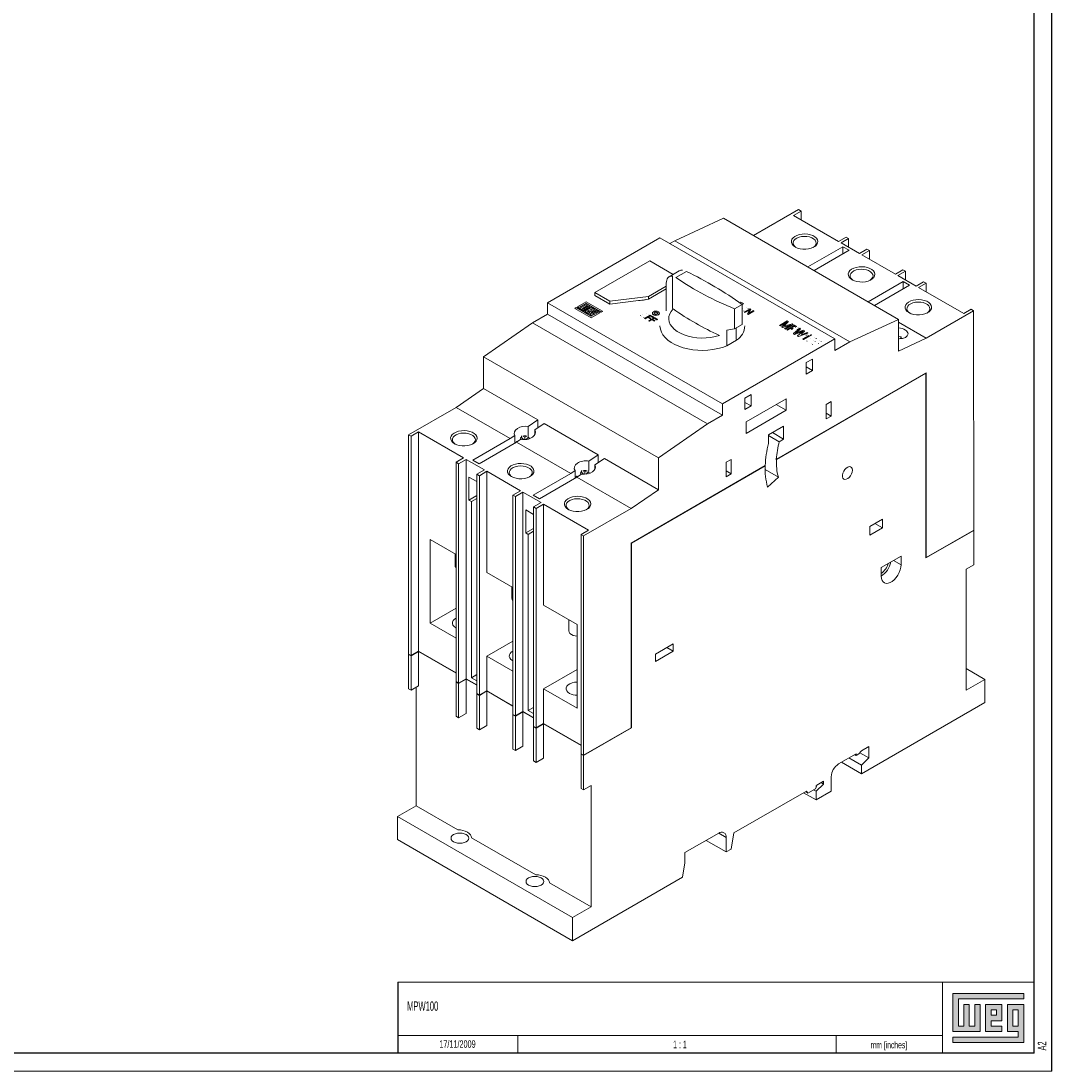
# Model space of a CAD drawing. Header units: millimetres. Extents: x -542 to 841, y 0 to 2437.
# Tile 3 of 4: x 549 to 841, y 0 to 297. Entities that reach past the tile are written whole.
import ezdxf

# ---------------------------------------------------------------- set-up
doc = ezdxf.new("R2010")
doc.units = ezdxf.units.MM
doc.layers.add('FORMATO', color=7, linetype='Continuous')
doc.layers.add('LEGENDA', color=7, linetype='Continuous')
doc.styles.add('SLDTEXTSTYLE1', font='TXT', dxfattribs={"width": 0.605})
doc.styles.add('SLDTEXTSTYLE2', font='TXT', dxfattribs={"width": 0.563})
doc.styles.add('SLDTEXTSTYLE3', font='TXT', dxfattribs={"width": 0.75})
doc.dimstyles.new('SLDDIMSTYLE3', dxfattribs={"dimtxt": 3.5, "dimasz": 6, "dimexe": 0, "dimexo": 0.0625, "dimgap": 0.875, "dimtad": 1, "dimtoh": 1, "dimdec": 1, "dimrnd": 1e-09, "dimzin": 12, "dimdsep": 46, "dimtxsty": 'SLDTEXTSTYLE3', "dimblk1": 'NONE', "dimblk2": 'NONE', "dimsah": 1, "dimcen": 0.09, "dimadec": 0, "dimazin": 0, "dimtfac": 1, "dimtdec": 1, "dimtmove": 0, "dimatfit": 3, "dimldrblk": 'NONE', "dimfxl": 1, "dimtolj": 1, "dimtzin": 12, "dimarcsym": 0})

# ---------------------------------------------------------------- blocks, each defined once
blk = doc.blocks.new('*D10')
at = {"color": 7, "linetype": 'Continuous', "lineweight": 0}
for p, q in [((638.5, 357.08), (637.84, 356.82)), ((638.5, 357.08), (640.21, 352.68)), ((625.01, 351.83), (625.67, 352.09)), ((625.01, 351.83), (626.72, 347.43)), ((640.21, 352.68), (639.55, 352.42)), ((626.72, 347.43), (627.38, 347.69))]:
    blk.add_line(p, q, dxfattribs=at)
at = {"color": 7, "linetype": 'Continuous', "lineweight": 0, "char_height": 3.5, "attachment_point": 1, "rotation": 21.2541, "style": 'SLDTEXTSTYLE3'}
for s, insert in [('0,197', (626.56, 351.76)), ('%%c', (630.46, 347.32)), ('5', (635.12, 349.14))]:
    blk.add_mtext(s, dxfattribs=dict(at, insert=insert))
blk = doc.blocks.new('_NONE')

msp = doc.modelspace()

# ---------------------------------------------------------------- hatches: boundary and pattern name
at = {"linetype": 'Continuous'}
msp.add_hatch(color=7, dxfattribs=at).paths.add_polyline_path([(812.99, 21.93), (812.99, 11.15), (820.69, 11.15), (820.69, 18.85), (819.15, 18.85), (819.15, 12.69), (817.61, 12.69), (817.61, 18.85), (816.07, 18.85), (816.07, 12.69), (814.53, 12.69), (814.53, 20.39), (833.01, 20.39), (833.01, 21.93)], flags=0)
h = msp.add_hatch(color=7, dxfattribs=at)
h.paths.add_polyline_path([(812.99, 8.07), (833.01, 8.07), (833.01, 18.85), (828.39, 18.85), (828.39, 11.15), (831.47, 11.15), (831.47, 9.61), (812.99, 9.61)], flags=0)
h.paths.add_polyline_path([(829.93, 17.31), (831.47, 17.31), (831.47, 12.69), (829.93, 12.69)], flags=0)
h = msp.add_hatch(color=7, dxfattribs=at)
h.paths.add_polyline_path([(826.85, 12.69), (823.77, 12.69), (823.77, 14.23), (826.85, 14.23), (826.85, 18.85), (822.23, 18.85), (822.23, 11.15), (826.85, 11.15)], flags=0)
h.paths.add_polyline_path([(825.31, 15.77), (823.77, 15.77), (823.77, 17.31), (825.31, 17.31)], flags=0)

# ---------------------------------------------------------------- linework, layer by layer
at = {"color": 7, "linetype": 'Continuous', "lineweight": 15}
for p, q in [((769.35, 243.64), (756.62, 236.29)), ((770.06, 243.23), (769.35, 243.64)), ((748.14, 241.19), (734.35, 234.86)), ((797.63, 212.61), (748.14, 241.19)), ((770.06, 243.23), (767.94, 242.01)), ((767.94, 242.01), (780.66, 234.66)), ((770.06, 240.78), (770.06, 243.23)), ((730.1, 235.68), (698.28, 217.3)), ((779.6, 207.1), (730.1, 235.68)), ((734.35, 234.86), (732.93, 234.04)), ((783.84, 206.28), (734.35, 234.86)), ((780.66, 234.66), (782.78, 235.88)), ((783.49, 235.47), (781.37, 234.25)), ((783.49, 235.47), (782.78, 235.88)), ((783.49, 233.02), (783.49, 235.47)), ((771.94, 227.44), (781.84, 233.16)), ((783.61, 232.14), (773.71, 226.42)), ((781.37, 234.25), (786.53, 231.27)), ((781.84, 233.16), (783.61, 232.14)), ((781.84, 231.12), (781.84, 233.16)), ((786.53, 231.27), (788.65, 232.49)), ((789.36, 232.08), (787.24, 230.86)), ((789.36, 232.08), (788.65, 232.49)), ((789.36, 229.63), (789.36, 232.08)), ((727.27, 229.14), (711.72, 220.16)), ((733.88, 225.33), (727.27, 229.14)), ((787.24, 230.86), (796.71, 225.39)), ((735.57, 226.31), (732.75, 224.67)), ((737.66, 226.16), (734.64, 224.42)), ((796.71, 225.39), (798.83, 226.61)), ((799.54, 226.21), (797.42, 224.98)), ((799.54, 226.21), (798.83, 226.61)), ((799.54, 223.76), (799.54, 226.21)), ((731.92, 222.84), (731.92, 215.04)), ((733.69, 224.85), (733.69, 215.68)), ((789.03, 217.58), (798.93, 223.29)), ((797.42, 224.98), (802.58, 222)), ((798.93, 223.29), (800.7, 222.27)), ((798.93, 221.25), (798.93, 223.29)), ((802.58, 222), (804.7, 223.23)), ((805.41, 222.82), (803.29, 221.59)), ((805.41, 222.82), (804.7, 223.23)), ((805.41, 220.37), (805.41, 222.82)), ((711.72, 220.16), (715.96, 217.71)), ((711.72, 220.16), (711.72, 219.35)), ((726.85, 219.1), (731.92, 222.03)), ((726.85, 218.28), (731.92, 221.21)), ((800.7, 222.27), (790.79, 216.56)), ((803.29, 221.59), (816.02, 214.24)), ((747.78, 188.73), (698.28, 217.3)), ((698.28, 217.3), (698.28, 214.04)), ((709.24, 217.55), (706.77, 216.12)), ((707.47, 216.12), (709.24, 217.14)), ((707.51, 216.1), (709.24, 217.1)), ((713.84, 214.9), (709.24, 217.55)), ((709.24, 217.14), (713.48, 214.69)), ((709.24, 217.14), (709.24, 217.1)), ((709.24, 217.1), (713.48, 214.65)), ((711.72, 219.35), (715.96, 216.9)), ((715.96, 217.71), (726.85, 219.1)), ((715.96, 216.9), (724.05, 217.93)), ((715.96, 217.71), (715.96, 216.9)), ((724.08, 217.93), (725.93, 218.17)), ((724.08, 217.93), (724.08, 217.93)), ((725.93, 218.16), (725.93, 218.17)), ((725.96, 218.17), (726.85, 218.28)), ((726.85, 219.1), (726.85, 218.28)), ((753.35, 216.84), (751.22, 215.62)), ((753, 217.5), (752.68, 217.32)), ((753.71, 217.09), (753, 217.5)), ((753.31, 216.87), (753.71, 217.09)), ((753.35, 216.84), (753.71, 217.05)), ((753.35, 216.84), (753.35, 211.13)), ((753.71, 217.09), (753.71, 217.05)), ((698.28, 214.04), (694.04, 211.59)), ((747.78, 185.46), (698.28, 214.04)), ((706.41, 215.92), (706.06, 215.71)), ((706.06, 215.71), (710.66, 213.06)), ((706.06, 215.71), (706.06, 215.67)), ((706.06, 215.67), (710.66, 213.02)), ((710.66, 213.47), (706.41, 215.92)), ((706.77, 216.12), (708.53, 215.1)), ((706.77, 216.12), (706.77, 216.08)), ((706.77, 216.08), (708.53, 215.06)), ((707.83, 215.92), (707.47, 216.12)), ((709.24, 216.73), (707.83, 215.92)), ((708.18, 215.71), (709.59, 216.53)), ((708.53, 215.51), (708.18, 215.71)), ((708.21, 215.69), (709.59, 216.49)), ((709.95, 216.33), (708.53, 215.51)), ((708.53, 215.1), (710.3, 216.12)), ((708.53, 215.06), (710.3, 216.08)), ((708.53, 215.1), (708.53, 215.06)), ((710.65, 215.92), (708.89, 214.9)), ((708.89, 214.9), (709.95, 214.28)), ((708.89, 214.9), (708.89, 214.86)), ((708.89, 214.86), (709.95, 214.24)), ((709.59, 216.53), (709.24, 216.73)), ((709.59, 216.53), (709.59, 216.49)), ((709.59, 214.9), (709.95, 215.1)), ((710.3, 214.49), (709.59, 214.9)), ((709.63, 214.88), (709.95, 215.06)), ((710.3, 216.12), (709.95, 216.33)), ((709.95, 215.1), (710.65, 214.69)), ((709.95, 215.1), (709.95, 215.06)), ((709.95, 215.06), (710.65, 214.65)), ((709.95, 214.28), (710.3, 214.49)), ((709.95, 214.24), (710.3, 214.45)), ((709.95, 214.28), (709.95, 214.24)), ((710.3, 216.12), (710.3, 216.08)), ((710.65, 215.51), (710.3, 215.3)), ((710.3, 215.3), (710.65, 215.1)), ((712.07, 215.1), (710.3, 214.08)), ((710.3, 214.49), (710.3, 214.45)), ((710.3, 214.08), (711.01, 213.67)), ((710.3, 214.08), (710.3, 214.04)), ((710.3, 214.04), (710.97, 213.65)), ((710.65, 215.47), (710.34, 215.28)), ((711.71, 215.3), (710.65, 215.92)), ((711.01, 215.3), (710.65, 215.51)), ((710.65, 215.51), (710.65, 215.47)), ((710.97, 215.28), (710.65, 215.47)), ((710.65, 215.1), (711.01, 215.3)), ((710.65, 214.69), (711.71, 215.3)), ((710.65, 214.65), (711.71, 215.26)), ((710.65, 214.69), (710.65, 214.65)), ((710.66, 213.06), (713.13, 214.49)), ((710.66, 213.02), (713.13, 214.45)), ((712.07, 214.69), (711.01, 214.08)), ((711.01, 214.08), (711.36, 213.87)), ((712.07, 214.65), (711.04, 214.06)), ((711.36, 213.87), (712.42, 214.49)), ((711.71, 215.3), (711.71, 215.26)), ((713.13, 214.49), (712.07, 215.1)), ((712.42, 214.49), (712.07, 214.69)), ((712.07, 214.69), (712.07, 214.65)), ((712.39, 214.47), (712.07, 214.65)), ((713.13, 214.49), (713.13, 214.45)), ((713.48, 214.69), (713.84, 214.9)), ((713.48, 214.65), (713.84, 214.85)), ((713.48, 214.69), (713.48, 214.65)), ((713.84, 214.9), (713.84, 214.85)), ((725.22, 214.09), (725.22, 214.05)), ((726.37, 214.2), (726.37, 214.16)), ((726.8, 213.94), (726.8, 213.98)), ((727.98, 214.35), (727.98, 214.31)), ((729.98, 214.31), (729.98, 214.35)), ((751.22, 215.62), (751.22, 209.9)), ((753.45, 215.88), (753.35, 215.8)), ((753.45, 215.84), (753.35, 215.76)), ((753.45, 215.88), (753.45, 215.84)), ((753.85, 215), (753.85, 214.96)), ((754, 214.65), (755.63, 215.59)), ((754.17, 214.55), (754, 214.65)), ((754, 214.65), (754, 214.61)), ((754.17, 214.51), (754, 214.61)), ((755.47, 215.3), (754.17, 214.55)), ((755.44, 215.24), (754.17, 214.51)), ((754.17, 214.55), (754.17, 214.51)), ((754.6, 215.99), (754.6, 215.95)), ((754.6, 215.24), (754.6, 215.2)), ((754.86, 214.15), (755.47, 215.3)), ((755.04, 214.05), (754.86, 214.15)), ((754.86, 214.15), (754.86, 214.11)), ((755.04, 214.01), (754.86, 214.11)), ((755.04, 215.72), (755.04, 215.76)), ((756.67, 214.99), (755.04, 214.05)), ((756.67, 214.95), (755.04, 214.01)), ((755.04, 214.05), (755.04, 214.01)), ((755.81, 215.49), (755.2, 214.34)), ((755.2, 214.34), (756.5, 215.09)), ((755.81, 215.45), (755.23, 214.36)), ((755.63, 215.59), (755.81, 215.49)), ((755.81, 215.49), (755.81, 215.45)), ((756.5, 215.09), (756.67, 214.99)), ((756.67, 214.99), (756.67, 214.95)), ((818.84, 215.06), (805.41, 207.3)), ((816.02, 214.24), (818.14, 215.47)), ((818.84, 215.06), (818.14, 215.47)), ((818.85, 153.01), (818.84, 215.06)), ((694.04, 211.59), (680.25, 201.99)), ((743.53, 183.01), (694.04, 211.59)), ((711.01, 213.67), (710.66, 213.47)), ((710.66, 213.06), (710.66, 213.02)), ((724.64, 213.68), (724.64, 213.64)), ((724.88, 213.35), (724.88, 213.31)), ((725.61, 213.21), (725.61, 213.17)), ((725.76, 212.86), (727.4, 213.81)), ((725.93, 212.77), (725.76, 212.86)), ((725.76, 212.86), (725.76, 212.82)), ((725.93, 212.72), (725.76, 212.82)), ((726.68, 213.19), (725.93, 212.77)), ((726.68, 213.15), (725.93, 212.72)), ((725.93, 212.77), (725.93, 212.72)), ((726.37, 213.46), (726.37, 213.42)), ((727.31, 212.83), (726.68, 213.19)), ((726.68, 213.19), (726.68, 213.15)), ((727.31, 212.79), (726.68, 213.15)), ((727.38, 213.6), (726.87, 213.3)), ((726.87, 213.3), (727.5, 212.94)), ((727.38, 213.56), (726.9, 213.28)), ((726.91, 212.2), (728.54, 213.15)), ((727.08, 212.1), (726.91, 212.2)), ((726.91, 212.2), (726.91, 212.16)), ((727.08, 212.06), (726.91, 212.16)), ((727.82, 212.53), (727.08, 212.1)), ((727.82, 212.49), (727.08, 212.06)), ((727.08, 212.1), (727.08, 212.06)), ((727.5, 212.94), (727.31, 212.83)), ((727.5, 212.9), (727.31, 212.79)), ((727.31, 212.83), (727.31, 212.79)), ((728.12, 213.17), (727.38, 213.6)), ((727.38, 213.6), (727.38, 213.56)), ((728.12, 213.13), (727.38, 213.56)), ((727.4, 213.81), (728.31, 213.28)), ((727.5, 212.94), (727.5, 212.9)), ((728.46, 212.17), (727.82, 212.53)), ((727.82, 212.53), (727.82, 212.49)), ((728.46, 212.12), (727.82, 212.49)), ((728.52, 212.94), (728.01, 212.64)), ((728.01, 212.64), (728.65, 212.28)), ((728.52, 212.9), (728.05, 212.62)), ((728.31, 213.28), (728.12, 213.17)), ((728.31, 213.24), (728.12, 213.13)), ((728.12, 213.17), (728.12, 213.13)), ((728.31, 213.28), (728.31, 213.24)), ((728.65, 212.28), (728.46, 212.17)), ((728.65, 212.23), (728.46, 212.12)), ((728.46, 212.17), (728.46, 212.12)), ((729.27, 212.51), (728.52, 212.94)), ((728.52, 212.94), (728.52, 212.9)), ((729.27, 212.47), (728.52, 212.9)), ((728.54, 213.15), (729.46, 212.62)), ((728.65, 212.28), (728.65, 212.23)), ((729.46, 212.62), (729.27, 212.51)), ((729.46, 212.58), (729.27, 212.47)), ((729.27, 212.51), (729.27, 212.47)), ((729.46, 212.62), (729.46, 212.58)), ((753.35, 211.13), (751.22, 209.9)), ((763.89, 210.9), (766.07, 212.16)), ((764.11, 210.77), (763.89, 210.9)), ((763.89, 210.9), (763.89, 210.86)), ((766.01, 211.87), (764.11, 210.77)), ((765.92, 211.77), (764.11, 210.73)), ((764.63, 210.47), (766.01, 211.87)), ((767.19, 211.08), (764.86, 210.34)), ((767.03, 210.98), (764.86, 210.3)), ((766.42, 211.96), (765.3, 210.82)), ((766.42, 211.92), (765.3, 210.78)), ((765.39, 210.04), (767.19, 211.08)), ((765.51, 210.73), (767.47, 211.35)), ((767.79, 211.16), (765.61, 209.91)), ((767.79, 211.12), (765.61, 209.86)), ((765.98, 209.69), (768.16, 210.95)), ((766.07, 212.16), (766.42, 211.96)), ((766.42, 211.96), (766.42, 211.92)), ((767.47, 211.35), (767.79, 211.16)), ((767.79, 211.16), (767.79, 211.12)), ((768.16, 210.95), (768.83, 210.56)), ((797.63, 212.61), (783.84, 206.28)), ((797.63, 203.63), (797.63, 212.61)), ((805.41, 207.3), (797.63, 211.79)), ((749.05, 205.09), (749.05, 209.58)), ((751.66, 210.15), (751.66, 206.92)), ((764.11, 210.73), (763.89, 210.86)), ((764.11, 210.77), (764.11, 210.73)), ((764.86, 210.34), (764.63, 210.47)), ((764.63, 210.47), (764.63, 210.43)), ((764.86, 210.3), (764.63, 210.43)), ((764.86, 210.34), (764.86, 210.3)), ((765.3, 210.82), (765.06, 210.59)), ((765.3, 210.78), (765.12, 210.61)), ((765.3, 210.82), (765.3, 210.78)), ((765.61, 209.91), (765.39, 210.04)), ((765.39, 210.04), (765.39, 210)), ((765.61, 209.86), (765.39, 210)), ((765.61, 209.91), (765.61, 209.86)), ((766.21, 209.56), (765.98, 209.69)), ((765.98, 209.69), (765.98, 209.65)), ((766.21, 209.52), (765.98, 209.65)), ((767.08, 210.07), (766.21, 209.56)), ((767.08, 210.03), (766.21, 209.52)), ((766.21, 209.56), (766.21, 209.52)), ((767.54, 209.8), (767.08, 210.07)), ((767.08, 210.07), (767.08, 210.03)), ((767.54, 209.76), (767.08, 210.03)), ((768.13, 210.67), (767.34, 210.22)), ((767.34, 210.22), (767.81, 209.94)), ((768.13, 210.63), (767.37, 210.2)), ((767.54, 209.8), (767.54, 209.76)), ((767.94, 208.56), (769.67, 210.08)), ((768.19, 208.42), (767.94, 208.56)), ((767.94, 208.56), (767.94, 208.52)), ((768.19, 208.37), (767.94, 208.52)), ((768.6, 210.4), (768.13, 210.67)), ((768.13, 210.67), (768.13, 210.63)), ((768.6, 210.36), (768.13, 210.63)), ((770.24, 209.15), (768.19, 208.42)), ((770.24, 209.11), (768.19, 208.37)), ((768.19, 208.42), (768.19, 208.37)), ((768.37, 208.67), (768.85, 208.85)), ((768.6, 210.4), (768.6, 210.36)), ((769.9, 209.95), (768.74, 208.97)), ((769.9, 209.91), (768.74, 208.93)), ((768.74, 208.97), (768.74, 208.93)), ((768.85, 208.85), (770.66, 209.51)), ((768.89, 209.8), (768.89, 209.76)), ((769.06, 207.92), (770.34, 209.09)), ((769.31, 207.77), (769.06, 207.92)), ((769.06, 207.92), (769.06, 207.88)), ((769.2, 210.14), (769.2, 210.18)), ((771.95, 208.76), (769.31, 207.77)), ((771.95, 208.72), (769.31, 207.73)), ((769.67, 210.08), (769.9, 209.95)), ((769.9, 209.95), (769.9, 209.91)), ((770.06, 208.24), (771.72, 208.89)), ((770.98, 209.32), (770.13, 208.54)), ((770.98, 209.28), (770.13, 208.5)), ((770.13, 208.54), (770.13, 208.5)), ((770.24, 209.15), (770.24, 209.11)), ((770.34, 209.09), (770.54, 209.27)), ((770.54, 207.06), (772.26, 208.06)), ((770.66, 209.51), (770.98, 209.32)), ((772.97, 208.21), (770.76, 206.93)), ((772.97, 208.17), (770.76, 206.89)), ((770.98, 209.32), (770.98, 209.28)), ((771.47, 208.12), (771.73, 208.27)), ((771.47, 208.12), (771.47, 208.08)), ((771.72, 208.89), (771.95, 208.76)), ((771.95, 208.76), (771.95, 208.72)), ((772.82, 208.29), (772.97, 208.21)), ((772.97, 208.21), (772.97, 208.17)), ((779.6, 207.1), (747.78, 188.73)), ((751.81, 206.68), (749.05, 205.09)), ((769.31, 207.73), (769.06, 207.88)), ((769.31, 207.77), (769.31, 207.73)), ((770.76, 206.93), (770.54, 207.06)), ((770.54, 207.06), (770.54, 207.02)), ((770.76, 206.89), (770.54, 207.02)), ((770.76, 206.93), (770.76, 206.89)), ((771.69, 206.52), (771.69, 206.48)), ((771.88, 206.25), (771.88, 206.21)), ((772.65, 207.1), (772.65, 207.06)), ((773.08, 205.72), (773.08, 205.68)), ((773.27, 205.45), (773.27, 205.41)), ((773.58, 206.56), (773.58, 206.52)), ((773.88, 207.42), (773.88, 207.38)), ((774.03, 206.3), (774.03, 206.26)), ((774.3, 207.24), (774.29, 207.14)), ((774.29, 207.18), (774.29, 207.14)), ((774.31, 207.24), (774.31, 207.28)), ((774.97, 205.76), (774.97, 205.72)), ((775.27, 206.62), (775.27, 206.58)), ((775.68, 206.44), (775.68, 206.34)), ((775.68, 206.38), (775.68, 206.34)), ((775.7, 206.44), (775.7, 206.48)), ((779.6, 203.83), (779.6, 207.1)), ((783.84, 206.28), (779.6, 203.83)), ((797.83, 207.75), (797.63, 207.63)), ((805.41, 207.3), (797.63, 203.63)), ((797.84, 207.1), (798.4, 207.42)), ((797.84, 207.08), (797.84, 207.1)), ((797.87, 207.08), (797.84, 207.1)), ((798.23, 207.32), (798.23, 207.84)), ((729.74, 173.42), (680.25, 201.99)), ((680.25, 201.99), (680.25, 193.01)), ((773.23, 201.38), (771.47, 200.36)), ((771.47, 200.36), (771.47, 197.1)), ((771.47, 199.14), (773.23, 198.12)), ((773.23, 198.12), (773.23, 201.38)), ((805.41, 197.51), (763.08, 173.07)), ((763.08, 172.98), (805.34, 197.38)), ((771.47, 197.1), (773.23, 198.12)), ((805.27, 197.42), (805.34, 197.38)), ((805.27, 197.42), (805.27, 197.42)), ((805.34, 197.38), (805.34, 145.13)), ((805.41, 145.25), (805.41, 197.51)), ((680.25, 193.01), (672.47, 187.71)), ((695.57, 184.17), (680.25, 193.01)), ((755.91, 191.38), (754.14, 190.36)), ((754.14, 190.36), (754.14, 187.09)), ((765.81, 190.15), (754.49, 183.62)), ((755.91, 188.11), (755.91, 191.38)), ((765.81, 186.89), (765.81, 190.15)), ((672.47, 187.71), (659.04, 179.95)), ((687.79, 178.86), (672.47, 187.71)), ((747.78, 188.73), (747.78, 185.46)), ((754.14, 189.13), (755.91, 188.11)), ((754.14, 187.09), (755.91, 188.11)), ((762.98, 188.52), (765.81, 186.89)), ((778.54, 189.34), (777.12, 188.52)), ((777.12, 188.52), (777.12, 184.44)), ((778.54, 185.26), (778.54, 189.34)), ((692.87, 182.33), (695.57, 184.17)), ((695.57, 181.94), (695.57, 184.17)), ((747.78, 185.46), (743.53, 183.01)), ((754.49, 180.36), (765.81, 186.89)), ((777.12, 186.07), (778.54, 185.26)), ((777.12, 184.44), (778.54, 185.26)), ((692.87, 179.67), (692.87, 182.33)), ((697.34, 183.15), (694.7, 181.34)), ((694.7, 179.92), (694.7, 181.34)), ((712.66, 174.3), (697.34, 183.15)), ((743.53, 183.01), (729.74, 173.42)), ((754.49, 183.62), (754.49, 180.36)), ((765.1, 182.4), (760.86, 179.95)), ((765.1, 178.72), (765.1, 182.4)), ((659.74, 179.54), (659.04, 179.95)), ((659.04, 179.95), (659.04, 117.9)), ((661.86, 180.77), (659.74, 179.54)), ((659.75, 117.49), (659.74, 179.54)), ((674.59, 173.42), (661.86, 180.77)), ((661.87, 118.71), (661.86, 180.77)), ((677.18, 172.74), (687.79, 178.86)), ((687.79, 178.86), (689.07, 179.73)), ((689.07, 177.56), (689.07, 179.73)), ((690.79, 178.68), (689.56, 177.84)), ((690.8, 179.25), (691.35, 178.93)), ((691.35, 178.93), (690.88, 178.66)), ((690.96, 179.15), (690.96, 179.67)), ((691.35, 178.93), (691.35, 178.6)), ((691.65, 178.59), (691.35, 178.76)), ((691.92, 179.25), (691.36, 179.57)), ((691.91, 178.6), (691.92, 178.6)), ((692.47, 179.57), (691.92, 179.25)), ((691.92, 178.6), (691.92, 179.25)), ((691.92, 178.6), (691.92, 178.6)), ((692.48, 178.76), (692.24, 178.63)), ((692.48, 178.93), (693.04, 179.25)), ((692.48, 178.93), (692.48, 178.66)), ((692.82, 178.73), (692.48, 178.93)), ((692.87, 179.15), (692.87, 179.67)), ((760.86, 179.95), (760.86, 177.49)), ((760.86, 179.74), (763.86, 178.01)), ((761.92, 180.56), (765.1, 178.72)), ((763.86, 178.01), (765.1, 178.72)), ((689.56, 177.84), (678.95, 171.71)), ((704.88, 168.99), (689.56, 177.84)), ((689.67, 178.11), (689.67, 177.91)), ((689.69, 177.93), (689.67, 178.11)), ((672.47, 172.19), (674.59, 173.42)), ((675.3, 173.01), (673.18, 171.78)), ((680.46, 170.03), (675.3, 173.01)), ((675.3, 110.96), (675.3, 173.01)), ((678.95, 171.71), (677.18, 172.74)), ((710.02, 172.5), (712.66, 174.3)), ((710.02, 169.81), (710.02, 172.5)), ((714.43, 173.28), (711.73, 171.44)), ((712.66, 172.07), (712.66, 174.3)), ((729.74, 164.43), (714.43, 173.28)), ((729.74, 173.42), (729.74, 164.43)), ((750.25, 173.01), (748.84, 172.19)), ((750.25, 168.93), (750.25, 173.01)), ((762.94, 173.15), (763.08, 173.07)), ((762.94, 173.07), (763.01, 173.11)), ((763.08, 172.98), (762.94, 173.07)), ((673.18, 171.78), (672.47, 172.19)), ((672.47, 110.14), (672.47, 172.19)), ((673.18, 109.73), (673.18, 171.78)), ((678.34, 168.8), (680.46, 170.03)), ((681.17, 169.62), (679.05, 168.39)), ((690.64, 164.15), (681.17, 169.62)), ((681.17, 141.04), (681.17, 169.62)), ((704.88, 168.99), (706.11, 169.83)), ((706.11, 167.66), (706.11, 169.83)), ((707.77, 169.45), (708.32, 169.13)), ((707.93, 169.35), (707.93, 169.88)), ((708.89, 169.46), (708.33, 169.78)), ((709.44, 169.78), (708.89, 169.46)), ((708.89, 169.46), (708.89, 168.8)), ((709.45, 169.13), (710.01, 169.45)), ((709.84, 169.35), (709.84, 169.88)), ((711.73, 170.24), (711.73, 171.44)), ((759.9, 171.23), (721.97, 149.33)), ((722.04, 149.29), (759.89, 171.14)), ((748.84, 172.19), (748.84, 168.11)), ((748.84, 169.74), (750.25, 168.93)), ((759.82, 171.19), (759.89, 171.14)), ((759.88, 170.1), (763.61, 167.94)), ((678.34, 166.71), (676.11, 167.99)), ((676.11, 167.99), (676.11, 161.46)), ((679.05, 168.39), (678.34, 168.8)), ((678.34, 106.75), (678.34, 168.8)), ((679.05, 106.34), (679.05, 168.39)), ((694.27, 162.87), (704.88, 168.99)), ((706.65, 167.97), (696.04, 161.85)), ((706.64, 168.31), (706.64, 167.97)), ((707.93, 168.85), (706.65, 167.97)), ((721.97, 159.13), (706.65, 167.97)), ((708.32, 169.13), (707.77, 168.81)), ((708.32, 168.8), (708.32, 169.13)), ((708.62, 168.79), (708.32, 168.97)), ((708.88, 168.8), (708.89, 168.8)), ((708.89, 168.8), (708.89, 168.8)), ((709.45, 168.97), (709.21, 168.83)), ((709.45, 168.86), (709.45, 169.13)), ((709.79, 168.93), (709.45, 169.13)), ((748.84, 168.11), (750.25, 168.93)), ((760.55, 165.15), (763.61, 167.94)), ((688.52, 162.92), (690.64, 164.15)), ((691.35, 163.74), (689.23, 162.52)), ((696.51, 160.76), (691.35, 163.74)), ((691.35, 101.69), (691.35, 163.74)), ((729.74, 164.43), (721.97, 159.13)), ((678.34, 162.75), (676.11, 161.46)), ((676.11, 161.46), (676.82, 161.05)), ((678.34, 161.93), (676.82, 161.05)), ((676.82, 161.05), (676.82, 111.25)), ((689.23, 162.52), (688.52, 162.92)), ((688.52, 100.87), (688.52, 162.92)), ((689.23, 100.46), (689.23, 162.52)), ((696.04, 161.85), (694.27, 162.87)), ((694.39, 159.54), (696.51, 160.76)), ((694.39, 157.44), (692.16, 158.72)), ((692.16, 158.72), (692.16, 152.19)), ((695.1, 159.13), (694.39, 159.54)), ((694.39, 97.48), (694.39, 159.54)), ((697.22, 160.35), (695.1, 159.13)), ((695.1, 97.07), (695.1, 159.13)), ((709.94, 153), (697.22, 160.35)), ((697.22, 131.78), (697.22, 160.35)), ((721.97, 159.13), (708.53, 151.37)), ((793.04, 156.07), (789.5, 154.03)), ((790.92, 154.84), (793.04, 153.62)), ((793.04, 153.62), (793.04, 156.07)), ((694.39, 153.48), (692.16, 152.19)), ((692.16, 152.19), (692.87, 151.78)), ((694.39, 152.66), (692.87, 151.78)), ((692.87, 151.78), (692.87, 101.98)), ((707.82, 151.78), (709.94, 153)), ((708.53, 151.37), (707.82, 151.78)), ((707.83, 89.73), (707.82, 151.78)), ((789.5, 154.03), (789.5, 151.58)), ((789.5, 151.58), (793.04, 153.62)), ((805.34, 145.13), (818.85, 152.93)), ((818.85, 153.01), (805.41, 145.25)), ((818.78, 152.97), (818.85, 152.93)), ((818.85, 143.21), (818.85, 152.93)), ((672.47, 146.06), (665.12, 150.31)), ((665.12, 150.31), (665.12, 126.63)), ((708.53, 151.37), (708.53, 89.32)), ((721.97, 149.33), (721.97, 97.07)), ((721.97, 149.33), (722.04, 149.29)), ((722.04, 97.03), (722.04, 149.29)), ((672.17, 146.24), (672.17, 143.05)), ((792.68, 142.39), (798.34, 145.66)), ((798.34, 145.66), (798.34, 143.21)), ((796.22, 144.43), (798.34, 143.21)), ((805.34, 145.29), (805.34, 145.29)), ((805.34, 145.29), (805.41, 145.25)), ((816.73, 141.99), (818.85, 143.21)), ((688.52, 136.8), (681.17, 141.04)), ((792.68, 139.94), (792.68, 142.39)), ((816.73, 107.69), (816.73, 141.99)), ((688.25, 136.95), (688.26, 133.76)), ((672.47, 130.88), (665.12, 126.63)), ((706.69, 126.3), (697.22, 131.78)), ((665.12, 126.63), (672.47, 122.39)), ((672.37, 125.39), (672.47, 125.34)), ((704.34, 127.66), (704.34, 124.47)), ((706.69, 102.63), (706.69, 126.3)), ((688.52, 121.61), (681.17, 117.37)), ((728.84, 117.9), (733.89, 120.82)), ((732.08, 119.77), (733.89, 118.73)), ((733.89, 120.82), (733.89, 118.73)), ((659.75, 117.49), (659.04, 117.9)), ((659.04, 117.81), (659.11, 117.86)), ((659.75, 117.41), (659.04, 117.81)), ((659.04, 117.81), (659.04, 108.1)), ((659.75, 117.49), (661.87, 118.71)), ((661.87, 118.63), (659.75, 117.41)), ((659.75, 107.69), (659.75, 117.41)), ((672.47, 112.59), (661.87, 118.71)), ((661.87, 118.63), (672.47, 112.51)), ((661.87, 108.92), (661.87, 118.63)), ((681.17, 107.57), (681.17, 117.37)), ((681.17, 117.37), (688.52, 113.12)), ((733.89, 118.73), (728.84, 115.81)), ((728.84, 115.81), (728.84, 117.9)), ((706.69, 113.57), (697.22, 108.1)), ((822.03, 110.76), (816.73, 113.82)), ((673.18, 109.73), (672.47, 110.14)), ((672.47, 110.06), (672.54, 110.1)), ((672.47, 110.06), (673.18, 109.65)), ((672.47, 100.34), (672.47, 110.06)), ((673.18, 109.73), (675.3, 110.96)), ((675.3, 110.87), (673.18, 109.65)), ((678.34, 109.2), (675.3, 110.96)), ((675.3, 110.87), (678.34, 109.12)), ((675.3, 101.16), (675.3, 110.87)), ((678.34, 112.12), (676.82, 111.25)), ((676.82, 111.25), (678.34, 110.37)), ((822.03, 110.76), (816.73, 107.69)), ((822.03, 104.22), (822.03, 110.76)), ((659.75, 107.69), (659.04, 108.1)), ((659.75, 107.69), (661.87, 108.92)), ((661.16, 108.51), (661.16, 75.03)), ((673.18, 99.93), (673.18, 109.65)), ((679.05, 106.34), (681.17, 107.57)), ((681.17, 107.49), (679.05, 106.26)), ((688.52, 103.32), (681.17, 107.57)), ((681.17, 107.49), (688.52, 103.24)), ((681.17, 97.77), (681.17, 107.49)), ((697.22, 98.3), (697.22, 108.1)), ((697.22, 108.1), (706.69, 102.63)), ((679.05, 106.34), (678.34, 106.75)), ((678.34, 106.67), (678.41, 106.71)), ((678.34, 106.67), (679.05, 106.26)), ((678.34, 96.95), (678.34, 106.67)), ((679.05, 96.54), (679.05, 106.26)), ((787.1, 84.06), (822.03, 104.22)), ((673.18, 99.93), (675.3, 101.16)), ((689.23, 100.46), (691.35, 101.69)), ((691.35, 101.61), (689.23, 100.38)), ((694.39, 99.93), (691.35, 101.69)), ((691.35, 101.61), (694.39, 99.85)), ((691.35, 91.89), (691.35, 101.61)), ((694.39, 102.86), (692.87, 101.98)), ((692.87, 101.98), (694.39, 101.1)), ((673.18, 99.93), (672.47, 100.34)), ((689.23, 100.46), (688.52, 100.87)), ((688.52, 100.79), (688.59, 100.83)), ((688.52, 100.79), (689.23, 100.38)), ((688.52, 91.07), (688.52, 100.79)), ((689.23, 90.67), (689.23, 100.38)), ((695.1, 97.07), (697.22, 98.3)), ((697.22, 98.22), (695.1, 96.99)), ((707.83, 92.18), (697.22, 98.3)), ((697.22, 98.22), (707.83, 92.09)), ((697.22, 88.5), (697.22, 98.22)), ((679.05, 96.54), (678.34, 96.95)), ((679.05, 96.54), (681.17, 97.77)), ((695.1, 97.07), (694.39, 97.48)), ((694.39, 97.4), (694.46, 97.44)), ((694.39, 97.4), (695.1, 96.99)), ((694.39, 87.69), (694.39, 97.4)), ((695.1, 87.28), (695.1, 96.99)), ((721.97, 97.07), (708.53, 89.32)), ((708.53, 89.24), (722.04, 97.03)), ((721.97, 97.07), (722.04, 97.03)), ((689.23, 90.67), (688.52, 91.07)), ((689.23, 90.67), (691.35, 91.89)), ((707.83, 89.73), (708.53, 89.32)), ((707.83, 89.64), (707.9, 89.69)), ((707.83, 79.93), (707.83, 89.64)), ((707.83, 89.64), (708.53, 89.24)), ((708.53, 89.24), (708.53, 79.52)), ((785.61, 89.73), (780.66, 86.87)), ((785.61, 89.23), (785.18, 89.48)), ((785.61, 89.23), (785.61, 89.73)), ((786.39, 89.68), (785.61, 89.23)), ((787.1, 90.59), (786.39, 89.68)), ((789.22, 88.55), (786.66, 90.03)), ((789.22, 91.81), (787.1, 90.59)), ((789.22, 88.55), (789.22, 91.81)), ((695.1, 87.28), (694.39, 87.69)), ((695.1, 87.28), (697.22, 88.5)), ((787.1, 84.06), (781.45, 87.32)), ((787.1, 86.51), (783.57, 88.55)), ((787.1, 86.51), (789.22, 88.55)), ((787.1, 84.06), (787.1, 86.51)), ((778.54, 83.2), (778.54, 79.11)), ((708.53, 79.52), (710.66, 80.74)), ((710.66, 80.74), (710.66, 46.45)), ((774.29, 80.32), (774.09, 79.81)), ((774.3, 80.75), (774.29, 80.74)), ((774.29, 80.32), (774.29, 80.74)), ((774.29, 80.34), (774.3, 80.33)), ((774.3, 79.11), (776.42, 81.15)), ((774.5, 80.86), (774.3, 80.33)), ((774.3, 80.75), (774.3, 80.33)), ((776.42, 81.97), (774.5, 80.86)), ((776.42, 81.15), (775.71, 81.56)), ((776.42, 81.15), (776.42, 81.97)), ((708.53, 79.52), (707.83, 79.93)), ((771.57, 79.17), (751.06, 67.33)), ((774.3, 76.66), (770.76, 78.7)), ((771.97, 78.59), (771.27, 79)), ((771.97, 78.59), (771.57, 79.17)), ((774.09, 79.81), (771.97, 78.59)), ((774.3, 79.11), (773.59, 79.52)), ((774.3, 76.66), (778.54, 79.11)), ((774.3, 76.66), (774.3, 79.11)), ((661.16, 75.03), (655.86, 71.97)), ((672.93, 68.24), (661.16, 75.03)), ((705.35, 43.39), (655.86, 71.97)), ((655.86, 71.97), (655.86, 65.44)), ((705.35, 36.86), (655.86, 65.44)), ((694.99, 55.5), (676.83, 65.99)), ((746.74, 67.28), (737.17, 61.76)), ((748.86, 66.06), (746.74, 67.28)), ((748.86, 61.98), (748.86, 66.06)), ((751.06, 67.33), (750.27, 62.79)), ((748.86, 61.98), (743.2, 65.24)), ((748.86, 61.98), (750.27, 62.79)), ((737.17, 61.76), (737.17, 58.91)), ((737.17, 58.91), (736.47, 54.82)), ((705.35, 36.86), (736.47, 54.82)), ((710.66, 46.45), (698.89, 53.25)), ((710.66, 46.45), (705.35, 43.39)), ((705.35, 43.39), (705.35, 36.86))]:
    msp.add_line(p, q, dxfattribs=at)
at = {"color": 7, "linetype": 'Continuous', "lineweight": 0}
for p, q in [((833.01, 21.93), (812.99, 21.93)), ((812.99, 21.93), (812.99, 11.15)), ((833.01, 20.39), (833.01, 21.93)), ((814.53, 20.39), (833.01, 20.39)), ((814.53, 12.69), (814.53, 20.39)), ((817.61, 18.85), (816.07, 18.85)), ((816.07, 18.85), (816.07, 12.69)), ((817.61, 12.69), (817.61, 18.85)), ((820.69, 18.85), (819.15, 18.85)), ((819.15, 18.85), (819.15, 12.69)), ((820.69, 11.15), (820.69, 18.85)), ((826.85, 18.85), (822.23, 18.85)), ((822.23, 18.85), (822.23, 11.15)), ((826.85, 14.23), (826.85, 18.85)), ((833.01, 18.85), (828.39, 18.85)), ((828.39, 18.85), (828.39, 11.15)), ((833.01, 8.07), (833.01, 18.85)), ((823.77, 17.31), (825.31, 17.31)), ((823.77, 15.77), (823.77, 17.31)), ((825.31, 15.77), (823.77, 15.77)), ((825.31, 17.31), (825.31, 15.77)), ((829.93, 12.69), (829.93, 17.31)), ((829.93, 17.31), (831.47, 17.31)), ((831.47, 17.31), (831.47, 12.69)), ((816.07, 12.69), (814.53, 12.69)), ((819.15, 12.69), (817.61, 12.69)), ((823.77, 14.23), (826.85, 14.23)), ((823.77, 12.69), (823.77, 14.23)), ((826.85, 12.69), (823.77, 12.69)), ((826.85, 11.15), (826.85, 12.69)), ((831.47, 12.69), (829.93, 12.69)), ((689.95, 10.03), (689.95, 5)), ((780, 10.03), (780, 5)), ((812.99, 11.15), (820.69, 11.15)), ((812.99, 9.61), (812.99, 8.07)), ((831.47, 9.61), (812.99, 9.61)), ((822.23, 11.15), (826.85, 11.15)), ((828.39, 11.15), (831.47, 11.15)), ((831.47, 11.15), (831.47, 9.61)), ((812.99, 8.07), (833.01, 8.07))]:
    msp.add_line(p, q, dxfattribs=at)
at = {"color": 7, "linetype": 'Continuous', "lineweight": 15, "flags": 128}
for points in [[(768.39, 233.08), (767.88, 233.45), (767.52, 233.87), (767.33, 234.32), (767.3, 234.79), (767.46, 235.25), (767.78, 235.68), (768.25, 236.06), (768.85, 236.37), (769.56, 236.6), (770.33, 236.74), (771.14, 236.78), (771.95, 236.71), (772.71, 236.55), (773.39, 236.3), (773.96, 235.97), (774.4, 235.58), (774.68, 235.14), (774.79, 234.67), (774.72, 234.21), (774.49, 233.76), (774.09, 233.35), (773.55, 233), (772.89, 232.73), (772.14, 232.54), (771.35, 232.46), (770.53, 232.47), (769.75, 232.58), (769.02, 232.79), (768.39, 233.08)], [(773.5, 232.98), (773.9, 233.31), (774.18, 233.72), (774.29, 234.15), (774.22, 234.58), (773.99, 235), (773.59, 235.37), (773.06, 235.68), (772.41, 235.91), (771.7, 236.04), (770.95, 236.08), (770.2, 236.02), (769.5, 235.86), (768.88, 235.61), (768.38, 235.28), (768.02, 234.9), (767.83, 234.48), (767.8, 234.04), (767.96, 233.61), (768.27, 233.22), (768.58, 232.98)], [(784.48, 223.79), (783.97, 224.16), (783.61, 224.58), (783.41, 225.03), (783.39, 225.5), (783.54, 225.96), (783.86, 226.39), (784.34, 226.77), (784.94, 227.08), (785.65, 227.31), (786.42, 227.45), (787.23, 227.49), (788.03, 227.43), (788.79, 227.26), (789.48, 227.01), (790.05, 226.68), (790.49, 226.29), (790.77, 225.85), (790.88, 225.38), (790.81, 224.92), (790.57, 224.47), (790.17, 224.06), (789.63, 223.71), (788.97, 223.44), (788.23, 223.26), (787.43, 223.17), (786.62, 223.18), (785.83, 223.29), (785.11, 223.5), (784.48, 223.79)], [(789.59, 223.69), (789.99, 224.03), (790.27, 224.43), (790.38, 224.86), (790.31, 225.3), (790.07, 225.71), (789.68, 226.08), (789.14, 226.39), (788.5, 226.62), (787.78, 226.75), (787.03, 226.79), (786.29, 226.73), (785.58, 226.57), (784.97, 226.32), (784.46, 225.99), (784.11, 225.61), (783.91, 225.19), (783.89, 224.75), (784.04, 224.33), (784.36, 223.93), (784.67, 223.69)], [(733.69, 224.85), (733.32, 224.85), (732.97, 224.78), (732.66, 224.62), (732.4, 224.39), (732.19, 224.09), (732.04, 223.73), (731.95, 223.31), (731.92, 222.84)], [(800.56, 214.51), (800.05, 214.87), (799.69, 215.29), (799.5, 215.74), (799.48, 216.21), (799.63, 216.67), (799.95, 217.1), (800.42, 217.48), (801.03, 217.8), (801.73, 218.03), (802.51, 218.16), (803.31, 218.2), (804.12, 218.14), (804.88, 217.98), (805.56, 217.72), (806.14, 217.39), (806.57, 217), (806.85, 216.56), (806.96, 216.1), (806.9, 215.63), (806.66, 215.18), (806.26, 214.77), (805.72, 214.43), (805.06, 214.15), (804.31, 213.97), (803.52, 213.88), (802.71, 213.89), (801.92, 214), (801.19, 214.21), (800.56, 214.51)], [(805.67, 214.4), (806.07, 214.74), (806.35, 215.14), (806.46, 215.57), (806.4, 216.01), (806.16, 216.42), (805.76, 216.79), (805.23, 217.1), (804.59, 217.33), (803.87, 217.47), (803.12, 217.5), (802.37, 217.44), (801.67, 217.28), (801.05, 217.03), (800.55, 216.7), (800.19, 216.32), (800, 215.9), (799.98, 215.46), (800.13, 215.04), (800.45, 214.64), (800.75, 214.4)], [(729.69, 214.76), (729.36, 214.88), (728.98, 214.93), (728.6, 214.88), (728.27, 214.76), (728.06, 214.57), (727.98, 214.35), (728.06, 214.13), (728.27, 213.94), (728.6, 213.82), (728.98, 213.77), (729.36, 213.82), (729.69, 213.94), (729.9, 214.13), (729.98, 214.35), (729.9, 214.57), (729.69, 214.76)], [(727.98, 214.31), (728.06, 214.09), (728.27, 213.9), (728.6, 213.78), (728.98, 213.73), (729.36, 213.78), (729.69, 213.9), (729.9, 214.09), (729.98, 214.31), (729.98, 214.31)], [(729.33, 214.55), (729.17, 214.62), (728.98, 214.64), (728.79, 214.62), (728.63, 214.55), (728.52, 214.46), (728.48, 214.35), (728.52, 214.24), (728.63, 214.15), (728.79, 214.08), (728.98, 214.06), (729.17, 214.08), (729.33, 214.15), (729.44, 214.24), (729.48, 214.35), (729.44, 214.46), (729.33, 214.55)], [(729.33, 214.51), (729.17, 214.58), (728.98, 214.6), (728.79, 214.58), (728.63, 214.51), (728.52, 214.42), (728.48, 214.33)], [(729.48, 214.33), (729.44, 214.42), (729.33, 214.51)], [(733.89, 215.55), (733.32, 214.87), (732.91, 214.15), (732.68, 213.41), (732.63, 212.65), (732.75, 211.9), (733.06, 211.16), (733.54, 210.46), (734.18, 209.8), (734.98, 209.2), (735.91, 208.66), (736.96, 208.21), (738.1, 207.84), (739.33, 207.57), (740.6, 207.4), (741.91, 207.33), (743.22, 207.36), (744.51, 207.5), (745.75, 207.74), (746.93, 208.08)], [(730.12, 210.75), (730.12, 210.64), (730.24, 209.81), (730.53, 208.99), (730.98, 208.2), (731.59, 207.45), (732.36, 206.74), (733.27, 206.09), (734.3, 205.52), (735.45, 205.01), (736.7, 204.59), (738.02, 204.26), (739.4, 204.02), (740.82, 203.88), (742.26, 203.84), (743.7, 203.9), (745.12, 204.06), (746.49, 204.32), (747.8, 204.67), (749.02, 205.1)], [(749.05, 205.09), (749.05, 205.09), (749.05, 205.1), (749.04, 205.1), (749.04, 205.1), (749.04, 205.1), (749.03, 205.1), (749.03, 205.1), (749.02, 205.1)], [(797.83, 207.75), (797.7, 207.78), (797.63, 207.79)], [(672.02, 177.44), (671.51, 177.81), (671.15, 178.23), (670.95, 178.68), (670.93, 179.15), (671.08, 179.61), (671.4, 180.04), (671.88, 180.42), (672.48, 180.73), (673.19, 180.96), (673.96, 181.1), (674.77, 181.14), (675.57, 181.07), (676.33, 180.91), (677.02, 180.66), (677.59, 180.33), (678.03, 179.93), (678.31, 179.49), (678.42, 179.03), (678.35, 178.56), (678.11, 178.12), (677.71, 177.71), (677.17, 177.36), (676.51, 177.09), (675.77, 176.9), (674.97, 176.81), (674.16, 176.83), (673.37, 176.94), (672.65, 177.15), (672.02, 177.44)], [(677.13, 177.34), (677.53, 177.67), (677.81, 178.08), (677.92, 178.51), (677.85, 178.94), (677.61, 179.36), (677.22, 179.73), (676.68, 180.04), (676.04, 180.26), (675.33, 180.4), (674.57, 180.44), (673.83, 180.38), (673.13, 180.22), (672.51, 179.97), (672.01, 179.64), (671.65, 179.26), (671.45, 178.84), (671.43, 178.4), (671.58, 177.97), (671.9, 177.58), (672.21, 177.34)], [(689.67, 178.03), (689.55, 177.95), (689.21, 177.64)], [(688.1, 168.15), (687.59, 168.52), (687.23, 168.94), (687.04, 169.39), (687.02, 169.86), (687.17, 170.32), (687.49, 170.75), (687.96, 171.13), (688.57, 171.44), (689.27, 171.67), (690.05, 171.81), (690.86, 171.85), (691.66, 171.78), (692.42, 171.62), (693.1, 171.37), (693.68, 171.04), (694.11, 170.65), (694.39, 170.21), (694.5, 169.74), (694.44, 169.28), (694.2, 168.83), (693.8, 168.42), (693.26, 168.07), (692.6, 167.8), (691.85, 167.61), (691.06, 167.53), (690.25, 167.54), (689.46, 167.65), (688.73, 167.86), (688.1, 168.15)], [(693.22, 168.05), (693.61, 168.38), (693.89, 168.79), (694, 169.22), (693.94, 169.65), (693.7, 170.07), (693.3, 170.44), (692.77, 170.75), (692.13, 170.98), (691.41, 171.11), (690.66, 171.15), (689.91, 171.09), (689.21, 170.93), (688.59, 170.68), (688.09, 170.35), (687.73, 169.97), (687.54, 169.55), (687.52, 169.11), (687.67, 168.69), (687.99, 168.29), (688.29, 168.05)], [(784.55, 169.95), (784.49, 170.39), (784.3, 170.73), (784.02, 170.92), (783.65, 170.95), (783.24, 170.82), (782.82, 170.54), (782.43, 170.14), (782.1, 169.64), (781.86, 169.1), (781.74, 168.57), (781.74, 168.08), (781.86, 167.69), (782.1, 167.42), (782.43, 167.31), (782.82, 167.36), (783.24, 167.56), (783.65, 167.91), (784.02, 168.36), (784.3, 168.89), (784.49, 169.43), (784.55, 169.95)], [(706.7, 168.01), (706.69, 168.04), (706.64, 168.31)], [(704.19, 158.86), (703.68, 159.23), (703.32, 159.65), (703.12, 160.1), (703.1, 160.57), (703.25, 161.03), (703.57, 161.46), (704.05, 161.84), (704.65, 162.15), (705.36, 162.38), (706.13, 162.52), (706.94, 162.56), (707.74, 162.5), (708.51, 162.34), (709.19, 162.08), (709.76, 161.75), (710.2, 161.36), (710.48, 160.92), (710.59, 160.45), (710.52, 159.99), (710.28, 159.54), (709.88, 159.13), (709.34, 158.78), (708.68, 158.51), (707.94, 158.33), (707.14, 158.24), (706.33, 158.25), (705.55, 158.36), (704.82, 158.57), (704.19, 158.86)], [(709.3, 158.76), (709.7, 159.1), (709.98, 159.5), (710.09, 159.93), (710.02, 160.37), (709.78, 160.78), (709.39, 161.15), (708.86, 161.46), (708.21, 161.69), (707.5, 161.82), (706.74, 161.86), (706, 161.8), (705.3, 161.64), (704.68, 161.39), (704.18, 161.06), (703.82, 160.68), (703.62, 160.26), (703.6, 159.82), (703.75, 159.4), (704.07, 159), (704.38, 158.76)], [(672.17, 143.05), (672.25, 142.67), (672.47, 142.36)], [(798.34, 143.21), (798.28, 142.49), (798.1, 141.74), (797.8, 140.98), (797.4, 140.24), (796.93, 139.56), (796.39, 138.97), (795.81, 138.5), (795.22, 138.16), (794.64, 137.97), (794.1, 137.93), (793.62, 138.06), (793.22, 138.34), (792.93, 138.76), (792.75, 139.3), (792.68, 139.94)], [(688.26, 133.76), (688.34, 133.39), (688.52, 133.11)], [(672.47, 128.1), (672.01, 127.79), (671.65, 127.41), (671.45, 126.99), (671.43, 126.55), (671.58, 126.13), (671.9, 125.73), (672.37, 125.39)], [(704.34, 124.47), (704.43, 124.1), (704.68, 123.75), (705.07, 123.45), (705.59, 123.22), (706.19, 123.08), (706.69, 123.03)], [(688.52, 116.07), (688.46, 116.1), (687.99, 116.44), (687.67, 116.84), (687.52, 117.27), (687.54, 117.7), (687.74, 118.12), (688.09, 118.51), (688.52, 118.79)], [(706.69, 110.02), (706, 109.95), (705.3, 109.79), (704.68, 109.54), (704.18, 109.22), (703.82, 108.83), (703.63, 108.41), (703.6, 107.98), (703.76, 107.55), (704.08, 107.16), (704.54, 106.81)], [(675.3, 64.82), (674.79, 64.6), (674.18, 64.45), (673.54, 64.4), (672.89, 64.45), (672.29, 64.6), (671.77, 64.82), (671.37, 65.12), (671.12, 65.47), (671.04, 65.85), (671.12, 66.22), (671.37, 66.57), (671.77, 66.87), (672.29, 67.1), (672.89, 67.24), (673.54, 67.29), (674.18, 67.24), (674.79, 67.1), (675.3, 66.87), (675.7, 66.57), (675.95, 66.22), (676.04, 65.85), (675.95, 65.47), (675.7, 65.12), (675.3, 64.82)], [(676.82, 66.09), (676.74, 66.42), (676.5, 66.84), (676.14, 67.22), (675.66, 67.56), (675.07, 67.84), (674.41, 68.05), (673.68, 68.18), (672.93, 68.24)], [(696.52, 52.58), (696.91, 52.88), (697.16, 53.22), (697.25, 53.6), (697.16, 53.97), (696.91, 54.32), (696.52, 54.62), (696, 54.85), (695.39, 54.99), (694.75, 55.04), (694.1, 54.99), (693.5, 54.85), (692.98, 54.62), (692.58, 54.32), (692.33, 53.97), (692.25, 53.6), (692.33, 53.22), (692.58, 52.88), (692.98, 52.58), (693.5, 52.35), (694.1, 52.2), (694.75, 52.15), (695.39, 52.2), (696, 52.35), (696.52, 52.58)], [(698.88, 53.35), (698.8, 53.68), (698.56, 54.1), (698.2, 54.48), (697.72, 54.82), (697.13, 55.1), (696.47, 55.31), (695.74, 55.45), (694.99, 55.5)]]:
    msp.add_lwpolyline(points, dxfattribs=at)
at = {"color": 7, "linetype": 'Continuous', "lineweight": 15}
for centre, radius, start, end in [((736.31, 224.99), 1.51, 81.8496, 119.0357), ((688.79, 126.05), 111.4, 54.5872, 63.9792), ((782.2, 294.06), 84.33, 235.669, 248.4499), ((723.77, 227.79), 9.86, 271.6677, 282.8612), ((723.77, 227.78), 9.86, 271.8441, 282.6847), ((779.89, 280.69), 79.75, 234.7703, 245.5803), ((748.84, 211.06), 5.29, 304.1656, 356.9154), ((798.02, 207.08), 0.508, 9.2992, 42.2642), ((691.13, 178.93), 0.46, 136.1767, 216.458), ((691.92, 177.57), 2.08, 74.5205, 105.4794), ((692.7, 178.93), 0.467, 348.1377, 43.5126), ((789.65, 169.86), 29.79, 165.1556, 177.3734), ((787.52, 171.75), 24.47, 165.1811, 176.9119), ((783.34, 172.17), 20.42, 177.2577, 177.4933), ((778.78, 172.08), 15.73, 176.7148, 195.2536), ((708.1, 169.13), 0.465, 136.5031, 223.4862), ((708.89, 167.77), 2.08, 74.5205, 105.4794), ((709.67, 169.13), 0.467, 348.1378, 43.5125), ((778.98, 170.21), 19.1, 177.1982, 195.3561), ((707.65, 166.62), 1.91, 122.0815, 143.9187), ((789.39, 145.13), 6.14, 302.4191, 349.1867), ((790.15, 144.69), 4.67, 302.7848, 345.8931), ((706.75, 110.99), 4.73, 242.1307, 269.2987), ((783.15, 82.99), 4.61, 122.6054, 177.3945), ((747.57, 66.27), 1.31, 350.7967, 129.2141)]:
    msp.add_arc(centre, radius, start, end, dxfattribs=at)
for centre, major_axis, ratio, start_param, end_param in [((799.43, 242.96), (84.01, 29.17), 0.224129, 3.993951, 4.025719), ((797.28, 208.66), (3, -0.22), 0.522915, 4.868068, 7.77393), ((691.92, 180.49), (3, 0.26), 0.627007, 1.191259, 3.41229), ((691.92, 180.49), (3, 0.26), 0.627007, 4.272262, 6.614473), ((708.89, 170.69), (3, 0.26), 0.627007, 1.130162, 3.473387), ((708.89, 170.69), (3, 0.26), 0.627007, 4.333373, 6.553362)]:
    msp.add_ellipse(centre, major_axis=major_axis, ratio=ratio, start_param=start_param, end_param=end_param, dxfattribs=at)
at = {"layer": 'FORMATO'}
for p, q in [((841, 0), (841, 594)), ((835.95, 5), (835.95, 584)), ((656, 25.11), (656, 5)), ((835.95, 5), (24.95, 5))]:
    msp.add_line(p, q, dxfattribs=at)
at = {"layer": 'FORMATO', "lineweight": 0}
for p, q in [((656, 25.11), (836, 25.11)), ((810, 25), (810, 5)), ((655.95, 10), (689.95, 10.03)), ((689.95, 10.03), (809.95, 10.03)), ((0, 0), (841, 0))]:
    msp.add_line(p, q, dxfattribs=at)

# ---------------------------------------------------------------- texts
at = {"layer": 'FORMATO', "insert": (789.69, 8.32), "char_height": 1.9, "attachment_point": 1, "style": 'SLDTEXTSTYLE1'}
msp.add_mtext('mm [inches]', dxfattribs=at)
at = {"layer": 'LEGENDA', "attachment_point": 1}
for s, insert, char_height, style in [('MPW100', (658.62, 19.68), 2.646, 'SLDTEXTSTYLE1'), ('17/11/2009', (667.74, 8.68), 2.117, 'SLDTEXTSTYLE1'), ('1 : 1', (733.84, 8.56), 2.117, 'SLDTEXTSTYLE2')]:
    msp.add_mtext(s, dxfattribs=dict(at, insert=insert, char_height=char_height, style=style))
at = {"layer": 'LEGENDA', "insert": (836.98, 5.23), "char_height": 2.381, "attachment_point": 1, "rotation": 90, "style": 'SLDTEXTSTYLE1'}
msp.add_mtext(' A2', dxfattribs=at)

# ---------------------------------------------------------------- dimensions: what is measured, and where the dimension line sits
at = {"color": 7, "linetype": 'Continuous', "lineweight": 0}
dim = msp.add_diameter_dim_2p(p1=(4.41, 2.35), p2=(0, 0), dimstyle='SLDDIMSTYLE3', dxfattribs=at)
dim.commit()
dim.dimension.update_dxf_attribs({"geometry": '*D10', "text_midpoint": (634.98, 344.3), "dimtype": 163})

doc.saveas('drawing.dxf')
